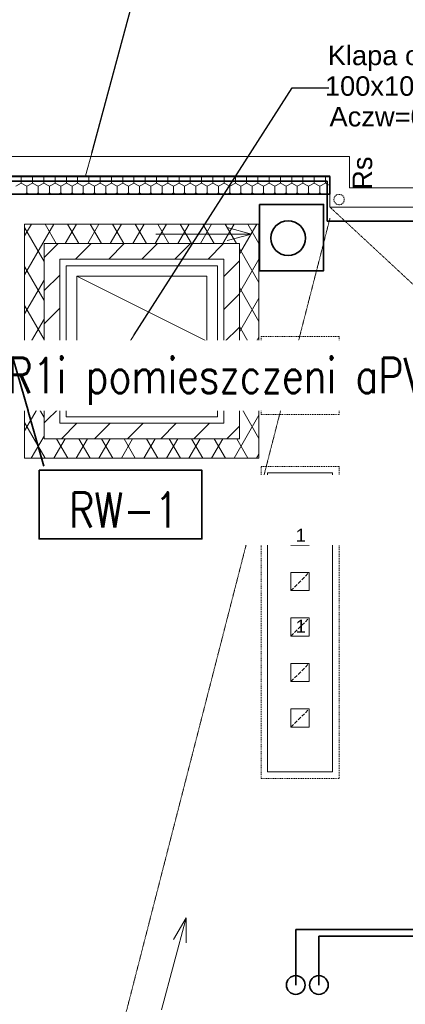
# Model space of a CAD drawing. Header units: centimetres. Extents: x 42630 to 130002, y 15 to 29179.
# Tile 133 of 165: x 83376 to 83672, y 4467 to 5225. Entities that reach past the tile are written whole.
import ezdxf

# ---------------------------------------------------------------- set-up
doc = ezdxf.new("R2010")
doc.units = ezdxf.units.CM
doc.header["$LTSCALE"] = 0.01
for name, pattern in [('Krawędzie ukryte', [391.222223, 282.222223, -109]), ('PRZERYWANA', [0.282222, 0.141111, -0.141111]), ('Przerywana 2', [135, 75, -60])]:
    doc.linetypes.add(name, pattern=pattern)
doc.layers.get('0').update_dxf_attribs({"color": 253})
for name, color, linetype, lineweight in [('1ESTAWIENIE STOLARKI_Pen_No__1_Nr_Pióra__7_Nr_Pióra__1', 7, 'Continuous', 13), ('1SUFIT PODWIESZONY_Nr_Pióra__20', 1, 'Continuous', 0), ('2D - Ogólne_Nr_Pióra__1', 7, 'Continuous', 13), ('4WENTYLACJA_Nr_Pióra__20', 1, 'Continuous', 0), ('8PIONY KS_Nr_Pióra__20', 1, 'Continuous', 0), ('E0odgrom', 6, 'Continuous', 35), ('IS went opis', 7, 'Continuous', 20), ('Klimatyzacja', 3, 'Continuous', 35), ('Opisy - Etykiety_Nr_Pióra__20', 1, 'Continuous', 0), ('Opisy - Tekst_Nr_Pióra__1', 7, 'Continuous', 13), ('Pprzeowdy', 5, 'Continuous', 35)]:
    doc.layers.add(name, color=color, linetype=linetype, lineweight=lineweight)
for name, color, linetype, lineweight, true_color in [('1SUFIT PODWIESZONY_Nr_Pióra__108', 7, 'Continuous', 13, 0xfd8379), ('2D - Ogólne_Nr_Pióra__108', 7, 'Continuous', 13, 0xfd8379), ('2D - Ogólne_Nr_Pióra__68', 7, 'Continuous', 35, 0xfd4435), ('Opisy - Etykiety_Nr_Pióra__88', 7, 'Continuous', 20, 0xfd4435)]:
    doc.layers.add(name, color=color, linetype=linetype, lineweight=lineweight, true_color=true_color)
doc.styles.add('GENERATED_STYLE_2', font='arial.ttf')
doc.styles.add('GENERATED_STYLE_4', font='arial.ttf')
doc.styles.add('p', font='simplex.shx', dxfattribs={"width": 0.8, "height": 100})

# ---------------------------------------------------------------- blocks, each defined once
blk = doc.blocks.new('ARROWHEAD_5')
at = {"linetype": 'Continuous'}
blk.add_line((0, 0), (-1, 0), dxfattribs=at)
blk.add_solid([(-1, 0.2679), (0, 0), (-1, -0.2679), (-1, 0.2679)], dxfattribs=at)

msp = doc.modelspace()

# ---------------------------------------------------------------- linework, layer by layer
at = {"layer": '1SUFIT PODWIESZONY_Nr_Pióra__108', "color": 252, "linetype": 'Continuous'}
for p, q in [((83379.285, 5058.168), (83384.546, 5067.28)), ((83379.285, 5028.168), (83401.866, 5067.28)), ((83394.285, 5038.556), (83379.285, 5064.537)), ((83403.682, 5052.28), (83395.022, 5067.28)), ((83410.526, 5052.28), (83419.187, 5067.28)), ((83421.002, 5052.28), (83412.342, 5067.28)), ((83427.847, 5052.28), (83436.507, 5067.28)), ((83438.323, 5052.28), (83429.663, 5067.28)), ((83445.167, 5052.28), (83453.828, 5067.28)), ((83455.643, 5052.28), (83446.983, 5067.28)), ((83462.488, 5052.28), (83471.148, 5067.28)), ((83472.964, 5052.28), (83464.304, 5067.28)), ((83479.808, 5052.28), (83488.469, 5067.28)), ((83490.284, 5052.28), (83481.624, 5067.28)), ((83497.129, 5052.28), (83505.789, 5067.28)), ((83507.605, 5052.28), (83498.945, 5067.28)), ((83514.449, 5052.28), (83523.11, 5067.28)), ((83524.925, 5052.28), (83516.265, 5067.28)), ((83531.77, 5052.28), (83540.43, 5067.28)), ((83542.246, 5052.28), (83533.586, 5067.28)), ((83544.485, 5044.303), (83557.751, 5067.28)), ((83559.485, 5052.421), (83550.906, 5067.28)), ((83394.285, 5041.518), (83405.047, 5052.28)), ((83418.503, 5040.28), (83430.503, 5052.28)), ((83443.958, 5040.28), (83455.958, 5052.28)), ((83469.414, 5040.28), (83481.414, 5052.28)), ((83494.87, 5040.28), (83506.87, 5052.28)), ((83520.326, 5040.28), (83532.326, 5052.28)), ((83559.485, 5022.421), (83544.485, 5048.402)), ((83532.485, 5026.983), (83544.485, 5038.983)), ((83544.485, 5014.303), (83559.485, 5040.284)), ((83394.285, 5008.556), (83379.285, 5034.537)), ((83379.285, 4998.168), (83394.285, 5024.149)), ((83394.285, 5016.062), (83406.285, 5028.062)), ((83559.485, 4992.421), (83544.485, 5018.402)), ((83532.485, 5001.527), (83544.485, 5013.527)), ((83544.485, 4984.303), (83559.485, 5010.284)), ((83394.285, 4978.556), (83379.285, 5004.537)), ((83394.285, 4990.606), (83406.285, 5002.606)), ((83379.285, 4968.168), (83394.285, 4994.149)), ((83532.485, 4976.071), (83544.485, 4988.071)), ((83559.485, 4962.421), (83544.485, 4988.402)), ((83544.485, 4954.303), (83559.485, 4980.284)), ((83394.285, 4948.556), (83379.285, 4974.537)), ((83394.285, 4965.151), (83406.285, 4977.151)), ((83379.285, 4938.168), (83394.285, 4964.149)), ((83532.485, 4950.616), (83544.485, 4962.616)), ((83559.485, 4932.421), (83544.485, 4958.402)), ((83394.285, 4939.695), (83406.285, 4951.695)), ((83544.485, 4924.303), (83559.485, 4950.284)), ((83394.285, 4918.556), (83379.285, 4944.537)), ((83379.285, 4908.168), (83394.285, 4934.149)), ((83532.485, 4925.16), (83544.485, 4937.16)), ((83394.285, 4914.239), (83406.285, 4926.239)), ((83559.485, 4902.421), (83544.485, 4928.402)), ((83540.315, 4887.08), (83559.485, 4920.284)), ((83395.137, 4887.08), (83379.285, 4914.537)), ((83407.582, 4902.08), (83419.582, 4914.08)), ((83433.038, 4902.08), (83445.038, 4914.08)), ((83458.493, 4902.08), (83470.493, 4914.08)), ((83483.949, 4902.08), (83495.949, 4914.08)), ((83509.405, 4902.08), (83521.405, 4914.08)), ((83534.861, 4902.08), (83544.485, 4911.704)), ((83384.43, 4887.08), (83394.285, 4904.149)), ((83401.751, 4887.08), (83410.411, 4902.08)), ((83412.458, 4887.08), (83403.797, 4902.08)), ((83419.071, 4887.08), (83427.731, 4902.08)), ((83429.778, 4887.08), (83421.118, 4902.08)), ((83436.392, 4887.08), (83445.052, 4902.08)), ((83447.099, 4887.08), (83438.438, 4902.08)), ((83453.712, 4887.08), (83462.372, 4902.08)), ((83464.419, 4887.08), (83455.759, 4902.08)), ((83471.033, 4887.08), (83479.693, 4902.08)), ((83481.74, 4887.08), (83473.079, 4902.08)), ((83488.353, 4887.08), (83497.013, 4902.08)), ((83499.06, 4887.08), (83490.4, 4902.08)), ((83505.674, 4887.08), (83514.334, 4902.08)), ((83516.381, 4887.08), (83507.72, 4902.08)), ((83522.994, 4887.08), (83531.654, 4902.08)), ((83533.701, 4887.08), (83525.041, 4902.08)), ((83551.022, 4887.08), (83542.361, 4902.08)), ((83557.635, 4887.08), (83559.485, 4890.284))]:
    msp.add_line(p, q, dxfattribs=at)
at = {"layer": '1SUFIT PODWIESZONY_Nr_Pióra__20', "color": 252, "linetype": 'Continuous'}
for p, q in [((83559.485, 5067.28), (83379.285, 5067.28)), ((83379.285, 5067.28), (83379.285, 4887.08)), ((83559.485, 4887.08), (83559.485, 5067.28)), ((83544.485, 5052.28), (83394.285, 5052.28)), ((83394.285, 5052.28), (83394.285, 4902.08)), ((83394.285, 5052.28), (83544.485, 5052.28)), ((83394.285, 4902.08), (83394.285, 5052.28)), ((83544.485, 4902.08), (83544.485, 5052.28)), ((83544.485, 5052.28), (83544.485, 4902.08)), ((83406.285, 5040.28), (83532.485, 5040.28)), ((83406.285, 4914.08), (83406.285, 5040.28)), ((83532.485, 5040.28), (83532.485, 4914.08)), ((83532.485, 4914.08), (83406.285, 4914.08)), ((83394.285, 4902.08), (83544.485, 4902.08)), ((83544.485, 4902.08), (83394.285, 4902.08)), ((83379.285, 4887.08), (83559.485, 4887.08))]:
    msp.add_line(p, q, dxfattribs=at)
at = {"layer": '2D - Ogólne_Nr_Pióra__1', "color": 252, "linetype": 'Continuous'}
for p, q in [((83629.085, 5119.28), (83106.085, 5119.28)), ((83629.085, 5095.28), (83629.085, 5119.28)), ((83121.085, 5104.28), (83614.085, 5104.28)), ((83614.085, 5104.28), (83614.085, 5080.28)), ((84696.085, 5095.28), (83629.085, 5095.28)), ((83614.085, 5090.28), (83121.085, 5090.28)), ((83614.085, 5080.28), (83614.085, 5090.28)), ((84696.085, 5080.28), (83614.085, 5080.28)), ((83614.085, 5080.28), (84696.085, 5080.28)), ((83553.751, 5059.567), (83535.091, 5064.567)), ((83480.296, 5059.567), (83553.751, 5059.567)), ((83553.751, 5059.567), (83535.091, 5054.567)), ((83566.085, 4975.78), (83616.085, 4975.78)), ((83566.085, 4925.78), (83566.085, 4975.78)), ((83616.085, 4975.78), (83616.085, 4925.78)), ((83584.085, 4957.78), (83598.085, 4957.78)), ((83584.085, 4943.78), (83584.085, 4957.78)), ((83598.085, 4957.78), (83598.085, 4943.78)), ((83598.085, 4943.78), (83584.085, 4943.78)), ((83616.085, 4925.78), (83566.085, 4925.78)), ((83566.085, 4875.78), (83616.085, 4875.78)), ((83566.085, 4645.78), (83566.085, 4875.78)), ((83616.085, 4875.78), (83616.085, 4645.78)), ((83584.085, 4834.28), (83598.085, 4834.28)), ((83584.085, 4820.28), (83584.085, 4834.28)), ((83598.085, 4834.28), (83598.085, 4820.28)), ((83598.085, 4820.28), (83584.085, 4820.28)), ((83584.085, 4799.28), (83598.085, 4799.28)), ((83584.085, 4785.28), (83584.085, 4799.28)), ((83598.085, 4799.28), (83598.085, 4785.28)), ((83598.085, 4785.28), (83584.085, 4785.28)), ((83584.085, 4764.28), (83598.085, 4764.28)), ((83584.085, 4750.28), (83584.085, 4764.28)), ((83598.085, 4764.28), (83598.085, 4750.28)), ((83598.085, 4750.28), (83584.085, 4750.28)), ((83584.085, 4729.28), (83598.085, 4729.28)), ((83584.085, 4715.28), (83584.085, 4729.28)), ((83598.085, 4729.28), (83598.085, 4715.28)), ((83598.085, 4715.28), (83584.085, 4715.28)), ((83584.085, 4694.28), (83598.085, 4694.28)), ((83584.085, 4680.28), (83584.085, 4694.28)), ((83598.085, 4694.28), (83598.085, 4680.28)), ((83598.085, 4680.28), (83584.085, 4680.28)), ((83616.085, 4645.78), (83566.085, 4645.78)), ((83484.464, 4462.624), (83503.476, 4533.575)), ((83503.476, 4533.575), (83493.816, 4516.845)), ((83503.476, 4533.575), (83503.476, 4514.257))]:
    msp.add_line(p, q, dxfattribs=at)
at = {"layer": '2D - Ogólne_Nr_Pióra__1', "color": 252, "linetype": 'PRZERYWANA'}
for p, q in [((84269.015, 4471.503), (83614.085, 5080.28)), ((83614.085, 5071.78), (83367.585, 4110.78))]:
    msp.add_line(p, q, dxfattribs=at)
at = {"layer": '2D - Ogólne_Nr_Pióra__1', "color": 252, "linetype": 'Przerywana 2'}
for p, q in [((83561.085, 4980.78), (83621.085, 4980.78)), ((83561.085, 4920.78), (83561.085, 4980.78)), ((83621.085, 4980.78), (83621.085, 4920.78)), ((83621.085, 4920.78), (83561.085, 4920.78)), ((83561.085, 4880.78), (83621.085, 4880.78)), ((83561.085, 4640.78), (83561.085, 4880.78)), ((83621.085, 4880.78), (83621.085, 4640.78)), ((83621.085, 4640.78), (83561.085, 4640.78))]:
    msp.add_line(p, q, dxfattribs=at)
at = {"layer": '2D - Ogólne_Nr_Pióra__1', "color": 252, "linetype": 'Krawędzie ukryte'}
for p, q in [((83584.085, 4943.78), (83598.085, 4957.78)), ((83584.085, 4820.28), (83598.085, 4834.28)), ((83584.085, 4785.28), (83598.085, 4799.28)), ((83584.085, 4750.28), (83598.085, 4764.28)), ((83584.085, 4715.28), (83598.085, 4729.28)), ((83584.085, 4680.28), (83598.085, 4694.28))]:
    msp.add_line(p, q, dxfattribs=at)
at = {"layer": '2D - Ogólne_Nr_Pióra__1', "color": 252, "linetype": 'Przerywana 2'}
msp.add_circle((83621.092, 5086.152), 4, dxfattribs=at)
at = {"layer": '2D - Ogólne_Nr_Pióra__108', "color": 252, "linetype": 'Continuous'}
for p, q in [((83376.793, 5098.852), (83372.463, 5096.352)), ((83376.793, 5098.852), (83376.793, 5103.78)), ((83381.123, 5096.352), (83376.793, 5098.852)), ((83385.454, 5098.852), (83381.123, 5096.352)), ((83385.454, 5098.852), (83385.454, 5103.78)), ((83389.784, 5096.352), (83385.454, 5098.852)), ((83394.114, 5098.852), (83389.784, 5096.352)), ((83394.114, 5098.852), (83394.114, 5103.78)), ((83398.444, 5096.352), (83394.114, 5098.852)), ((83402.774, 5098.852), (83398.444, 5096.352)), ((83402.774, 5098.852), (83402.774, 5103.78)), ((83407.104, 5096.352), (83402.774, 5098.852)), ((83411.434, 5098.852), (83407.104, 5096.352)), ((83411.434, 5098.852), (83411.434, 5103.78)), ((83415.764, 5096.352), (83411.434, 5098.852)), ((83420.095, 5098.852), (83415.764, 5096.352)), ((83420.095, 5098.852), (83420.095, 5103.78)), ((83424.425, 5096.352), (83420.095, 5098.852)), ((83428.755, 5098.852), (83424.425, 5096.352)), ((83428.755, 5098.852), (83428.755, 5103.78)), ((83433.085, 5096.352), (83428.755, 5098.852)), ((83437.415, 5098.852), (83433.085, 5096.352)), ((83437.415, 5098.852), (83437.415, 5103.78)), ((83441.745, 5096.352), (83437.415, 5098.852)), ((83446.075, 5098.852), (83441.745, 5096.352)), ((83446.075, 5098.852), (83446.075, 5103.78)), ((83450.405, 5096.352), (83446.075, 5098.852)), ((83454.736, 5098.852), (83450.405, 5096.352)), ((83454.736, 5098.852), (83454.736, 5103.78)), ((83459.066, 5096.352), (83454.736, 5098.852)), ((83463.396, 5098.852), (83459.066, 5096.352)), ((83463.396, 5098.852), (83463.396, 5103.78)), ((83467.726, 5096.352), (83463.396, 5098.852)), ((83472.056, 5098.852), (83467.726, 5096.352)), ((83472.056, 5098.852), (83472.056, 5103.78)), ((83476.386, 5096.352), (83472.056, 5098.852)), ((83480.716, 5098.852), (83476.386, 5096.352)), ((83480.716, 5098.852), (83480.716, 5103.78)), ((83485.046, 5096.352), (83480.716, 5098.852)), ((83489.377, 5098.852), (83485.046, 5096.352)), ((83489.377, 5098.852), (83489.377, 5103.78)), ((83493.707, 5096.352), (83489.377, 5098.852)), ((83498.037, 5098.852), (83493.707, 5096.352)), ((83498.037, 5098.852), (83498.037, 5103.78)), ((83502.367, 5096.352), (83498.037, 5098.852)), ((83506.697, 5098.852), (83502.367, 5096.352)), ((83506.697, 5098.852), (83506.697, 5103.78)), ((83511.027, 5096.352), (83506.697, 5098.852)), ((83515.357, 5098.852), (83511.027, 5096.352)), ((83515.357, 5098.852), (83515.357, 5103.78)), ((83519.687, 5096.352), (83515.357, 5098.852)), ((83524.018, 5098.852), (83519.687, 5096.352)), ((83524.018, 5098.852), (83524.018, 5103.78)), ((83528.348, 5096.352), (83524.018, 5098.852)), ((83532.678, 5098.852), (83528.348, 5096.352)), ((83532.678, 5098.852), (83532.678, 5103.78)), ((83537.008, 5096.352), (83532.678, 5098.852)), ((83541.338, 5098.852), (83537.008, 5096.352)), ((83541.338, 5098.852), (83541.338, 5103.78)), ((83545.668, 5096.352), (83541.338, 5098.852)), ((83549.998, 5098.852), (83545.668, 5096.352)), ((83549.998, 5098.852), (83549.998, 5103.78)), ((83554.328, 5096.352), (83549.998, 5098.852)), ((83558.659, 5098.852), (83554.328, 5096.352)), ((83558.659, 5098.852), (83558.659, 5103.78)), ((83562.989, 5096.352), (83558.659, 5098.852)), ((83567.319, 5098.852), (83562.989, 5096.352)), ((83567.319, 5098.852), (83567.319, 5103.78)), ((83571.649, 5096.352), (83567.319, 5098.852)), ((83575.979, 5098.852), (83571.649, 5096.352)), ((83575.979, 5098.852), (83575.979, 5103.78)), ((83580.309, 5096.352), (83575.979, 5098.852)), ((83584.639, 5098.852), (83580.309, 5096.352)), ((83584.639, 5098.852), (83584.639, 5103.78)), ((83588.969, 5096.352), (83584.639, 5098.852)), ((83593.3, 5098.852), (83588.969, 5096.352)), ((83593.3, 5098.852), (83593.3, 5103.78)), ((83597.63, 5096.352), (83593.3, 5098.852)), ((83601.96, 5098.852), (83597.63, 5096.352)), ((83601.96, 5098.852), (83601.96, 5103.78)), ((83606.29, 5096.352), (83601.96, 5098.852)), ((83610.62, 5098.852), (83606.29, 5096.352)), ((83610.62, 5098.852), (83610.62, 5103.78)), ((83614.085, 5096.852), (83610.62, 5098.852)), ((83381.123, 5091.352), (83379.266, 5090.28)), ((83381.123, 5091.352), (83381.123, 5096.352)), ((83382.981, 5090.28), (83381.123, 5091.352)), ((83389.784, 5091.352), (83387.926, 5090.28)), ((83389.784, 5091.352), (83389.784, 5096.352)), ((83391.641, 5090.28), (83389.784, 5091.352)), ((83398.444, 5091.352), (83396.586, 5090.28)), ((83398.444, 5091.352), (83398.444, 5096.352)), ((83400.302, 5090.28), (83398.444, 5091.352)), ((83407.104, 5091.352), (83405.246, 5090.28)), ((83407.104, 5091.352), (83407.104, 5096.352)), ((83408.962, 5090.28), (83407.104, 5091.352)), ((83415.764, 5091.352), (83413.907, 5090.28)), ((83415.764, 5091.352), (83415.764, 5096.352)), ((83417.622, 5090.28), (83415.764, 5091.352)), ((83424.425, 5091.352), (83422.567, 5090.28)), ((83424.425, 5091.352), (83424.425, 5096.352)), ((83426.282, 5090.28), (83424.425, 5091.352)), ((83433.085, 5091.352), (83431.227, 5090.28)), ((83433.085, 5091.352), (83433.085, 5096.352)), ((83434.943, 5090.28), (83433.085, 5091.352)), ((83441.745, 5091.352), (83439.887, 5090.28)), ((83441.745, 5091.352), (83441.745, 5096.352)), ((83443.603, 5090.28), (83441.745, 5091.352)), ((83450.405, 5091.352), (83448.548, 5090.28)), ((83450.405, 5091.352), (83450.405, 5096.352)), ((83452.263, 5090.28), (83450.405, 5091.352)), ((83459.066, 5091.352), (83457.208, 5090.28)), ((83459.066, 5091.352), (83459.066, 5096.352)), ((83460.923, 5090.28), (83459.066, 5091.352)), ((83467.726, 5091.352), (83465.868, 5090.28)), ((83467.726, 5091.352), (83467.726, 5096.352)), ((83469.584, 5090.28), (83467.726, 5091.352)), ((83476.386, 5091.352), (83474.528, 5090.28)), ((83476.386, 5091.352), (83476.386, 5096.352)), ((83478.244, 5090.28), (83476.386, 5091.352)), ((83485.046, 5091.352), (83483.189, 5090.28)), ((83485.046, 5091.352), (83485.046, 5096.352)), ((83486.904, 5090.28), (83485.046, 5091.352)), ((83493.707, 5091.352), (83491.849, 5090.28)), ((83493.707, 5091.352), (83493.707, 5096.352)), ((83495.564, 5090.28), (83493.707, 5091.352)), ((83502.367, 5091.352), (83500.509, 5090.28)), ((83502.367, 5091.352), (83502.367, 5096.352)), ((83504.225, 5090.28), (83502.367, 5091.352)), ((83511.027, 5091.352), (83509.17, 5090.28)), ((83511.027, 5091.352), (83511.027, 5096.352)), ((83512.885, 5090.28), (83511.027, 5091.352)), ((83519.687, 5091.352), (83517.83, 5090.28)), ((83519.687, 5091.352), (83519.687, 5096.352)), ((83521.545, 5090.28), (83519.687, 5091.352)), ((83528.348, 5091.352), (83526.49, 5090.28)), ((83528.348, 5091.352), (83528.348, 5096.352)), ((83530.205, 5090.28), (83528.348, 5091.352)), ((83537.008, 5091.352), (83535.15, 5090.28)), ((83537.008, 5091.352), (83537.008, 5096.352)), ((83538.866, 5090.28), (83537.008, 5091.352)), ((83545.668, 5091.352), (83543.811, 5090.28)), ((83545.668, 5091.352), (83545.668, 5096.352)), ((83547.526, 5090.28), (83545.668, 5091.352)), ((83554.328, 5091.352), (83552.471, 5090.28)), ((83554.328, 5091.352), (83554.328, 5096.352)), ((83556.186, 5090.28), (83554.328, 5091.352)), ((83562.989, 5091.352), (83561.131, 5090.28)), ((83562.989, 5091.352), (83562.989, 5096.352)), ((83564.846, 5090.28), (83562.989, 5091.352)), ((83571.649, 5091.352), (83569.791, 5090.28)), ((83571.649, 5091.352), (83571.649, 5096.352)), ((83573.507, 5090.28), (83571.649, 5091.352)), ((83580.309, 5091.352), (83578.452, 5090.28)), ((83580.309, 5091.352), (83580.309, 5096.352)), ((83582.167, 5090.28), (83580.309, 5091.352)), ((83588.969, 5091.352), (83587.112, 5090.28)), ((83588.969, 5091.352), (83588.969, 5096.352)), ((83590.827, 5090.28), (83588.969, 5091.352)), ((83597.63, 5091.352), (83595.772, 5090.28)), ((83597.63, 5091.352), (83597.63, 5096.352)), ((83599.487, 5090.28), (83597.63, 5091.352)), ((83606.29, 5091.352), (83604.432, 5090.28)), ((83606.29, 5091.352), (83606.29, 5096.352)), ((83608.148, 5090.28), (83606.29, 5091.352)), ((83614.085, 5090.853), (83613.093, 5090.28))]:
    msp.add_line(p, q, dxfattribs=at)
at = {"layer": '2D - Ogólne_Nr_Pióra__68', "color": 252, "linetype": 'Continuous'}
for p, q in [((83614.085, 5103.78), (83121.085, 5103.78)), ((83614.085, 5090.28), (83614.085, 5103.78)), ((83121.085, 5090.28), (83614.085, 5090.28))]:
    msp.add_line(p, q, dxfattribs=at)
at = {"layer": '4WENTYLACJA_Nr_Pióra__20', "color": 252, "linetype": 'Continuous'}
for p, q in [((83519.385, 4977.18), (83419.385, 5027.18)), ((83419.385, 4927.18), (83519.385, 4977.18))]:
    msp.add_line(p, q, dxfattribs=at)
at = {"layer": '8PIONY KS_Nr_Pióra__20', "color": 252, "linetype": 'Continuous'}
for p, q in [((83559.485, 5067.28), (83379.285, 5067.28)), ((83379.285, 5067.28), (83379.285, 4887.08)), ((83559.485, 4887.08), (83559.485, 5067.28)), ((83544.485, 5052.28), (83394.285, 5052.28)), ((83394.285, 5052.28), (83394.285, 4902.08)), ((83544.485, 4902.08), (83544.485, 5052.28)), ((83532.485, 5040.28), (83406.285, 5040.28)), ((83406.285, 5040.28), (83406.285, 4914.08)), ((83532.485, 4914.08), (83532.485, 5040.28)), ((83527.485, 5035.28), (83411.285, 5035.28)), ((83411.285, 5035.28), (83411.285, 4919.08)), ((83527.485, 4919.08), (83527.485, 5035.28)), ((83519.385, 5027.18), (83419.385, 5027.18)), ((83419.385, 5027.18), (83419.385, 4927.18)), ((83519.385, 4927.18), (83519.385, 5027.18)), ((83419.385, 4927.18), (83519.385, 4927.18)), ((83411.285, 4919.08), (83527.485, 4919.08)), ((83406.285, 4914.08), (83532.485, 4914.08)), ((83394.285, 4902.08), (83544.485, 4902.08)), ((83379.285, 4887.08), (83559.485, 4887.08))]:
    msp.add_line(p, q, dxfattribs=at)
at = {"layer": 'E0odgrom'}
for p, q in [((83108.127, 5100.306), (83611.906, 5100.306)), ((83611.906, 5100.306), (83611.906, 5069.574)), ((83611.906, 5069.574), (84716.049, 5069.574))]:
    msp.add_line(p, q, dxfattribs=at)
msp.add_lwpolyline([(83559.893, 5082.392), (83609.216, 5082.392), (83609.216, 5031.425), (83559.893, 5031.425)], close=True, dxfattribs=at)
msp.add_circle((83581.883, 5056.498), 13.358, dxfattribs=at)
at = {"layer": 'Klimatyzacja', "color": 252}
for p, q in [((83587.771, 4481.81), (83587.771, 4524.413)), ((83587.771, 4524.413), (83677.797, 4524.413)), ((83605.538, 4481.81), (83605.538, 4519.311)), ((83605.538, 4519.311), (83677.797, 4519.311))]:
    msp.add_line(p, q, dxfattribs=at)
for centre in [(83587.771, 4481.81), (83587.771, 4481.81), (83605.538, 4481.81), (83605.538, 4481.81)]:
    msp.add_circle(centre, 7.203, dxfattribs=at)
at = {"layer": 'Opisy - Etykiety_Nr_Pióra__88', "color": 252, "linetype": 'Continuous', "lineweight": -2}
for p, q in [((83431.017, 5121.889), (83471.753, 5272.777)), ((83463.556, 4981.953), (83585.127, 5171.984)), ((83585.127, 5171.984), (83613.273, 5171.984))]:
    msp.add_line(p, q, dxfattribs=at)

# ---------------------------------------------------------------- block references
at = {"layer": 'Opisy - Etykiety_Nr_Pióra__88', "color": 252, "lineweight": -2, "xscale": 18.24, "yscale": 18.24, "zscale": 18.24}
for p, rotation in [((83426.263, 5104.28), 254.8916074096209), ((83453.727, 4966.589), 237.3912879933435)]:
    msp.add_blockref('ARROWHEAD_5', p, dxfattribs=dict(at, rotation=rotation))

# ---------------------------------------------------------------- texts
at = {"layer": '1ESTAWIENIE STOLARKI_Pen_No__1_Nr_Pióra__7_Nr_Pióra__1', "color": 252, "linetype": 'Continuous', "style": 'GENERATED_STYLE_2'}
msp.add_text('Rs', height=15, rotation=90, dxfattribs=at).set_placement((83646.481, 5093.632))
at = {"layer": 'Opisy - Etykiety_Nr_Pióra__20', "color": 252, "linetype": 'Continuous', "style": 'GENERATED_STYLE_4'}
for s, p in [('Klapa oddymiajaca', (83612.351, 5189.562)), ('100x100cm', (83610.181, 5165.996)), ('Aczw=0,67m2', (83613.701, 5142.434))]:
    msp.add_text(s, height=15, dxfattribs=at).set_placement(p)
at = {"layer": 'Opisy - Tekst_Nr_Pióra__1', "color": 252, "linetype": 'Continuous', "style": 'GENERATED_STYLE_2'}
for p in [(83587.722, 4946.31), (83587.722, 4822.81), (83587.722, 4752.81)]:
    msp.add_text('1', height=10, dxfattribs=at).set_placement(p)

# ---------------------------------------------------------------- next in the draw order: texts
at = {"layer": 'IS went opis', "color": 5, "linetype": 'Continuous', "char_height": 27, "width": 1079.48729, "attachment_point": 1, "style": 'p', "bg_fill": 2}
for s, insert in [('wypust do R1i pomieszczeni aPV', (83204.111, 4964.264)), ('RW-1', (83413.515, 4860.794))]:
    msp.add_mtext(s, dxfattribs=dict(at, insert=insert))

# ---------------------------------------------------------------- next in the draw order: linework, layer by layer
at = {"layer": 'Pprzeowdy'}
msp.add_line((83370.059, 4965.43), (83394.205, 4880.918), dxfattribs=at)
msp.add_lwpolyline([(83390.432, 4877.9), (83515.691, 4877.9), (83515.691, 4825.08), (83390.432, 4825.08)], close=True, dxfattribs=at)

doc.saveas('drawing.dxf')
